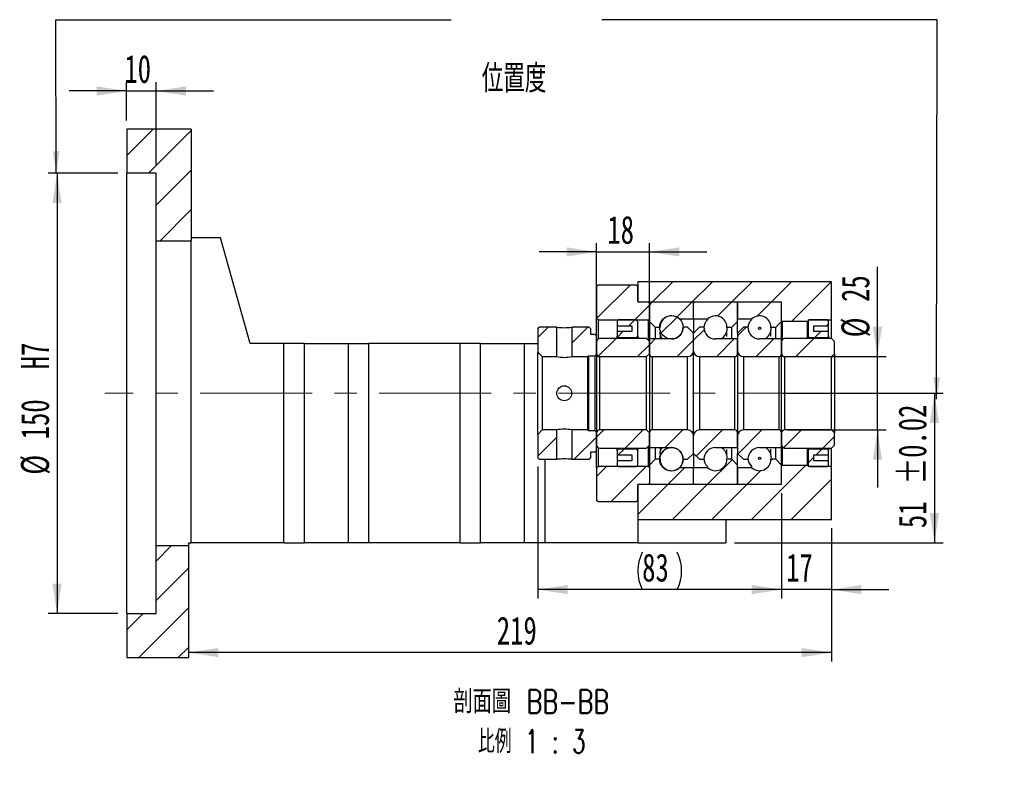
# Model space of a CAD drawing. Header units: millimetres. Extents: x 25 to 292, y -2 to 204.
# Tile 4 of 5: x 180 to 292, y -2 to 86. Entities that reach past the tile are written whole.
import ezdxf

# ---------------------------------------------------------------- set-up
doc = ezdxf.new("R2010")
doc.units = ezdxf.units.MM
doc.linetypes.add('CENTERX2', pattern=[20.32, 12.7, -2.54, 2.54, -2.54])
doc.layers.add('圖層0', color=7, linetype='Continuous')
doc.styles.add('SLDTEXTSTYLE0', font='TXT', dxfattribs={"width": 0.7})
doc.styles.add('SLDTEXTSTYLE4', font='TXT', dxfattribs={"width": 0.7, "bigfont": 'bigfont'})
doc.styles.add('SLDTEXTSTYLE5', font='TXT', dxfattribs={"width": 0.75, "bigfont": 'bigfont'})
doc.styles.add('SLDTEXTSTYLE6', font='TXT', dxfattribs={"width": 0.65625, "bigfont": 'bigfont'})
doc.dimstyles.new('SLDDIMSTYLE3', dxfattribs={"dimtxt": 3.389974, "dimasz": 2.5, "dimexe": 0, "dimexo": 0.0625, "dimgap": 0.847493, "dimtad": 1, "dimlfac": 3, "dimrnd": 1e-09, "dimzin": 12, "dimdsep": 46, "dimtxsty": 'SLDTEXTSTYLE0', "dimsah": 1, "dimcen": 0.09, "dimadec": 0, "dimazin": 3, "dimtfac": 1, "dimtofl": 0, "dimtmove": 0, "dimatfit": 3, "dimfxl": 1, "dimfrac": 2, "dimtolj": 1, "dimtzin": 12, "dimarcsym": 0})
doc.dimstyles.new('SLDDIMSTYLE5', dxfattribs={"dimtxt": 3.389974, "dimasz": 2.5, "dimexe": 0, "dimexo": 0.0625, "dimgap": 0.847493, "dimtad": 1, "dimdec": 1, "dimlfac": 3, "dimrnd": 1e-09, "dimzin": 12, "dimdsep": 46, "dimtxsty": 'SLDTEXTSTYLE0', "dimsah": 1, "dimcen": 0.09, "dimadec": 0, "dimazin": 3, "dimtfac": 1, "dimtdec": 1, "dimtofl": 0, "dimtmove": 0, "dimatfit": 3, "dimfxl": 1, "dimfrac": 2, "dimtolj": 1, "dimtzin": 12, "dimarcsym": 0})
doc.dimstyles.new('SLDDIMSTYLE6', dxfattribs={"dimtxt": 3.389974, "dimasz": 2.5, "dimexe": 0, "dimexo": 0.0625, "dimgap": 0.847493, "dimtad": 1, "dimlfac": 3, "dimrnd": 1e-09, "dimzin": 12, "dimdsep": 46, "dimtxsty": 'SLDTEXTSTYLE0', "dimsah": 1, "dimcen": 0.09, "dimadec": 0, "dimazin": 3, "dimtfac": 1, "dimtmove": 0, "dimatfit": 0, "dimfxl": 1, "dimfrac": 2, "dimtolj": 1, "dimtzin": 12, "dimarcsym": 0})
doc.dimstyles.new('SLDDIMSTYLE7', dxfattribs={"dimtxt": 3.389974, "dimasz": 2.5, "dimexe": 0, "dimexo": 0.0625, "dimgap": 0.847493, "dimtad": 1, "dimlfac": 3, "dimrnd": 1e-09, "dimzin": 12, "dimdsep": 46, "dimtxsty": 'SLDTEXTSTYLE0', "dimsah": 1, "dimcen": 0.09, "dimadec": 0, "dimazin": 3, "dimtol": 1, "dimtp": 0.02, "dimtm": 0.02, "dimtfac": 1, "dimtofl": 0, "dimtmove": 0, "dimatfit": 3, "dimfxl": 1, "dimfrac": 2, "dimtolj": 1, "dimarcsym": 0})

# ---------------------------------------------------------------- blocks, each defined once
blk = doc.blocks.new('_D_12')
at = {"layer": '圖層0', "color": 7}
for p, q in [((190.9, 68.66), (183, 68.66)), ((184, 68.66), (184, 18.66)), ((190.9, 18.66), (183, 18.66))]:
    blk.add_line(p, q, dxfattribs=at)
for points in [[(184, 68.66), (183.48, 65.27), (184.52, 65.27)], [(184, 18.66), (184.52, 22.05), (183.48, 22.05)]]:
    blk.add_solid(points, dxfattribs=at)
at = {"layer": '圖層0', "color": 7, "char_height": 3.175, "attachment_point": 1, "rotation": 90, "style": 'SLDTEXTSTYLE0'}
for s, insert in [('H7', (179.91, 46.39)), ('150', (179.91, 38.44)), ('%%c', (179.91, 34.42))]:
    blk.add_mtext(s, dxfattribs=dict(at, insert=insert))
blk = doc.blocks.new('_D_13')
at = {"layer": '圖層0', "color": 7}
for p, q in [((191.9, 74.66), (191.9, 79)), ((195.24, 69.66), (195.24, 79)), ((191.9, 78), (185.38, 78)), ((191.9, 78), (195.24, 78)), ((195.24, 78), (201.75, 78))]:
    blk.add_line(p, q, dxfattribs=at)
for points in [[(191.9, 78), (188.51, 78.52), (188.51, 77.47)], [(195.24, 78), (198.63, 77.47), (198.63, 78.52)]]:
    blk.add_solid(points, dxfattribs=at)
at = {"layer": '圖層0', "color": 7, "insert": (191.64, 82.09), "char_height": 3.175, "attachment_point": 1, "style": 'SLDTEXTSTYLE0'}
blk.add_mtext('10', dxfattribs=at)
blk = doc.blocks.new('_D_14')
at = {"layer": '圖層0', "color": 7}
for p, q in [((266.36, 43.66), (284.58, 43.66)), ((283.58, 43.66), (283.58, 26.66)), ((260.9, 26.66), (284.58, 26.66))]:
    blk.add_line(p, q, dxfattribs=at)
for points in [[(283.58, 43.66), (283.06, 40.27), (284.1, 40.27)], [(283.58, 26.66), (284.1, 30.05), (283.06, 30.05)]]:
    blk.add_solid(points, dxfattribs=at)
at = {"layer": '圖層0', "color": 7, "char_height": 3.175, "attachment_point": 1, "rotation": 90, "style": 'SLDTEXTSTYLE0'}
for s, insert in [('±0.02', (279.49, 33.31)), ('51', (279.49, 28.35))]:
    blk.add_mtext(s, dxfattribs=dict(at, insert=insert))
blk = doc.blocks.new('_D_15')
at = {"layer": '圖層0', "color": 7}
for p, q in [((245.24, 50.55), (245.24, 60.72)), ((251.24, 50.55), (251.24, 60.72)), ((245.24, 59.72), (238.72, 59.72)), ((245.24, 59.72), (251.24, 59.72)), ((251.24, 59.72), (257.75, 59.72))]:
    blk.add_line(p, q, dxfattribs=at)
for points in [[(245.24, 59.72), (241.85, 60.24), (241.85, 59.2)], [(251.24, 59.72), (254.63, 59.2), (254.63, 60.24)]]:
    blk.add_solid(points, dxfattribs=at)
at = {"layer": '圖層0', "color": 7, "insert": (246.46, 63.82), "char_height": 3.175, "attachment_point": 1, "style": 'SLDTEXTSTYLE0'}
blk.add_mtext('18', dxfattribs=at)
blk = doc.blocks.new('_D_16')
at = {"layer": '圖層0', "color": 7}
for p, q in [((277.11, 47.83), (277.11, 58.02)), ((266.9, 47.83), (278.11, 47.83)), ((277.11, 39.5), (277.11, 47.83)), ((266.9, 39.5), (278.11, 39.5)), ((277.11, 39.5), (277.11, 32.98))]:
    blk.add_line(p, q, dxfattribs=at)
for points in [[(277.11, 47.83), (277.63, 51.22), (276.59, 51.22)], [(277.11, 39.5), (276.59, 36.11), (277.63, 36.11)]]:
    blk.add_solid(points, dxfattribs=at)
at = {"layer": '圖層0', "color": 7, "char_height": 3.175, "attachment_point": 1, "rotation": 90, "style": 'SLDTEXTSTYLE0'}
for s, insert in [('25', (273.02, 54.04)), ('%%c', (273.02, 50.02))]:
    blk.add_mtext(s, dxfattribs=dict(at, insert=insert))
blk = doc.blocks.new('_D_17')
at = {"layer": '圖層0', "color": 7}
for p, q in [((266.24, 32.33), (266.24, 20.37)), ((271.9, 28.33), (271.9, 20.37)), ((266.24, 21.37), (259.72, 21.37)), ((271.9, 21.37), (266.24, 21.37)), ((271.9, 21.37), (278.42, 21.37))]:
    blk.add_line(p, q, dxfattribs=at)
for points in [[(266.24, 21.37), (262.85, 21.89), (262.85, 20.85)], [(271.9, 21.37), (275.29, 20.85), (275.29, 21.89)]]:
    blk.add_solid(points, dxfattribs=at)
at = {"layer": '圖層0', "color": 7, "insert": (266.75, 25.46), "char_height": 3.175, "attachment_point": 1, "style": 'SLDTEXTSTYLE0'}
blk.add_mtext('17', dxfattribs=at)
blk = doc.blocks.new('_D_18')
at = {"layer": '圖層0', "color": 7}
for p, q in [((271.9, 28.33), (271.9, 13.21)), ((271.9, 14.21), (198.9, 14.21))]:
    blk.add_line(p, q, dxfattribs=at)
for points in [[(198.9, 14.21), (202.29, 13.69), (202.29, 14.73)], [(271.9, 14.21), (268.51, 14.73), (268.51, 13.69)]]:
    blk.add_solid(points, dxfattribs=at)
at = {"layer": '圖層0', "color": 7, "insert": (233.91, 18.3), "char_height": 3.175, "attachment_point": 1, "style": 'SLDTEXTSTYLE0'}
blk.add_mtext('219', dxfattribs=at)
blk = doc.blocks.new('_D_19')
at = {"layer": '圖層0', "color": 7}
for p, q in [((238.57, 35.33), (238.57, 20.37)), ((266.24, 32.33), (266.24, 20.37)), ((266.24, 21.37), (238.57, 21.37))]:
    blk.add_line(p, q, dxfattribs=at)
for centre, start, end in [((254.65, 23.49), 153.4349, 206.5651), ((250.16, 23.49), 333.4349, 26.5651)]:
    blk.add_arc(centre, 4.73, start, end, dxfattribs=at)
for points in [[(238.57, 21.37), (241.96, 20.85), (241.96, 21.89)], [(266.24, 21.37), (262.85, 21.89), (262.85, 20.85)]]:
    blk.add_solid(points, dxfattribs=at)
at = {"layer": '圖層0', "color": 7, "insert": (250.41, 25.46), "char_height": 3.175, "attachment_point": 1, "style": 'SLDTEXTSTYLE0'}
blk.add_mtext('83', dxfattribs=at)
blk = doc.blocks.new('SW_NOTE_4')
at = {"layer": '圖層0', "color": 0, "char_height": 2.6458, "attachment_point": 2}
for s, insert, style in [('\\M+19655\\M+196CA\\M+19AA4 BB-BB', (10.25, 3.41), 'SLDTEXTSTYLE5'), ('\\M+194E4\\M+197E1 1 : 3', (10.3, -1.12), 'SLDTEXTSTYLE6')]:
    blk.add_mtext(s, dxfattribs=dict(at, insert=insert, style=style))

msp = doc.modelspace()

# ---------------------------------------------------------------- hatches: boundary and pattern name
at = {"linetype": 'Continuous', "lineweight": 18}
h = msp.add_hatch(dxfattribs=at)
h.set_pattern_fill('ANSI31', style=0)
edge = h.paths.add_edge_path(flags=0)
edge.add_line((256.1355, 53.9961), (251.3355, 53.9961))
edge.add_arc((251.3355, 53.8961), 0.1, 90, 180)
edge.add_line((251.2355, 53.8961), (251.2355, 51.8294))
edge.add_line((251.2355, 51.8294), (251.9021, 51.1628))
edge.add_line((251.9021, 51.1628), (252.4438, 51.1628))
edge.add_arc((253.7355, 51.1628), 1.2917, 47.348118, 180, ccw=False)
edge.add_line((254.6106, 52.1128), (256.2355, 52.1128))
edge.add_line((256.2355, 52.1128), (256.2355, 53.8961))
edge.add_arc((256.1355, 53.8961), 0.1, 0, 90)
h = msp.add_hatch(dxfattribs=at)
h.set_pattern_fill('ANSI31', style=0)
edge = h.paths.add_edge_path(flags=0)
edge.add_line((261.2355, 51.8294), (261.2355, 53.8961))
edge.add_arc((261.1355, 53.8961), 0.1, 0, 90)
edge.add_line((261.1355, 53.9961), (256.3355, 53.9961))
edge.add_arc((256.3355, 53.8961), 0.1, 90, 180)
edge.add_line((256.2355, 53.8961), (256.2355, 52.1128))
edge.add_line((256.2355, 52.1128), (257.8603, 52.1128))
edge.add_arc((258.7355, 51.1628), 1.2917, 0, 132.651882, ccw=False)
edge.add_line((260.0271, 51.1628), (260.5688, 51.1628))
edge.add_line((260.5688, 51.1628), (261.2355, 51.8294))
h = msp.add_hatch(dxfattribs=at)
h.set_pattern_fill('ANSI31', style=0)
edge = h.paths.add_edge_path(flags=0)
edge.add_line((266.2355, 51.8294), (266.2355, 53.8961))
edge.add_arc((266.1355, 53.8961), 0.1, 0, 90)
edge.add_line((266.1355, 53.9961), (261.3355, 53.9961))
edge.add_arc((261.3355, 53.8961), 0.1, 90, 180)
edge.add_line((261.2355, 53.8961), (261.2355, 52.1128))
edge.add_line((261.2355, 52.1128), (262.8603, 52.1128))
edge.add_arc((263.7355, 51.1628), 1.2917, 0, 132.651882, ccw=False)
edge.add_line((265.0271, 51.1628), (265.5688, 51.1628))
edge.add_line((265.5688, 51.1628), (266.2355, 51.8294))
h = msp.add_hatch(dxfattribs=at)
h.set_pattern_fill('ANSI31', style=0)
edge = h.paths.add_edge_path(flags=0)
edge.add_arc((253.7355, 51.1625), 1.332, 0, 360)
h = msp.add_hatch(dxfattribs=at)
h.set_pattern_fill('ANSI31', style=0)
h.paths.add_polyline_path([(238.7355, 51.1628), (238.5688, 50.9961), (238.5688, 48.3294), (239.0688, 47.8294), (240.7188, 47.8294), (240.7188, 51.1628)], flags=0)
h = msp.add_hatch(dxfattribs=at)
h.set_pattern_fill('ANSI31', style=0)
h.paths.add_polyline_path([(245.2355, 50.1628), (245.0688, 50.3294), (244.5688, 50.3294), (244.5688, 50.9961), (244.4021, 51.1628), (242.4188, 51.1628), (242.4188, 47.8294), (244.2355, 47.8294), (244.3188, 47.9128), (245.0688, 47.9128), (245.2355, 48.0794)], flags=0)
h = msp.add_hatch(dxfattribs=at)
h.set_pattern_fill('ANSI31', style=0)
edge = h.paths.add_edge_path(flags=0)
edge.add_line((256.2355, 48.4961), (256.2355, 50.4961))
edge.add_line((256.2355, 50.4961), (255.5688, 51.1628))
edge.add_line((255.5688, 51.1628), (255.0688, 51.1628))
edge.add_arc((253.7355, 51.1628), 1.3333, 270, 360, ccw=False)
edge.add_line((253.7355, 49.8294), (251.2355, 49.8294))
edge.add_line((251.2355, 49.8294), (251.2355, 48.1628))
edge.add_arc((251.5688, 48.1628), 0.3333, 180, 270)
edge.add_line((251.5688, 47.8294), (255.5688, 47.8294))
edge.add_arc((255.5688, 48.4961), 0.6667, 270, 360)
h = msp.add_hatch(dxfattribs=at)
h.set_pattern_fill('ANSI31', style=0)
edge = h.paths.add_edge_path(flags=0)
edge.add_line((257.4021, 51.1628), (256.9021, 51.1628))
edge.add_line((256.9021, 51.1628), (256.2355, 50.4961))
edge.add_line((256.2355, 50.4961), (256.2355, 48.4961))
edge.add_arc((256.9021, 48.4961), 0.6667, 180, 270)
edge.add_line((256.9021, 47.8294), (260.9021, 47.8294))
edge.add_arc((260.9021, 48.1628), 0.3333, 270, 360)
edge.add_line((261.2355, 48.1628), (261.2355, 49.8294))
edge.add_line((261.2355, 49.8294), (258.7355, 49.8294))
edge.add_arc((258.7355, 51.1628), 1.3333, 180, 270, ccw=False)
h = msp.add_hatch(dxfattribs=at)
h.set_pattern_fill('ANSI31', style=0)
edge = h.paths.add_edge_path(flags=0)
edge.add_line((262.4021, 51.1628), (261.9021, 51.1628))
edge.add_line((261.9021, 51.1628), (261.2355, 50.4961))
edge.add_line((261.2355, 50.4961), (261.2355, 48.4961))
edge.add_arc((261.9021, 48.4961), 0.6667, 180, 270)
edge.add_line((261.9021, 47.8294), (265.9021, 47.8294))
edge.add_arc((265.9021, 48.1628), 0.3333, 270, 360)
edge.add_line((266.2355, 48.1628), (266.2355, 49.8294))
edge.add_line((266.2355, 49.8294), (263.7355, 49.8294))
edge.add_arc((263.7355, 51.1628), 1.3333, 180, 270, ccw=False)
h = msp.add_hatch(dxfattribs=at)
h.set_pattern_fill('ANSI31', style=0)
edge = h.paths.add_edge_path(flags=0)
edge.add_arc((263.7355, 51.0445), 0.1315, 0, 360)
h = msp.add_hatch(dxfattribs=at)
h.set_pattern_fill('ANSI31', style=0)
edge = h.paths.add_edge_path(flags=0)
edge.add_line((271.9021, 47.8294), (272.2355, 48.1628))
edge.add_line((272.2355, 48.1628), (272.2355, 49.5461))
edge.add_line((272.2355, 49.5461), (271.9021, 49.8794))
edge.add_line((271.9021, 49.8794), (266.5688, 49.8794))
edge.add_arc((266.5688, 49.5461), 0.3333, 90, 180)
edge.add_line((266.2355, 49.5461), (266.2355, 48.1628))
edge.add_arc((266.5688, 48.1628), 0.3333, 180, 270)
edge.add_line((266.5688, 47.8294), (271.9021, 47.8294))
h = msp.add_hatch(dxfattribs=at)
h.set_pattern_fill('ANSI31', style=0)
h.paths.add_polyline_path([(238.5688, 36.3294), (238.7355, 36.1628), (240.7188, 36.1628), (240.7188, 39.4961), (239.0688, 39.4961), (238.5688, 38.9961)], flags=0)
h = msp.add_hatch(dxfattribs=at)
h.set_pattern_fill('ANSI31', style=0)
h.paths.add_polyline_path([(244.4021, 36.1628), (244.5688, 36.3294), (244.5688, 36.9961), (245.0688, 36.9961), (245.2355, 37.1628), (245.2355, 39.2461), (245.0688, 39.4128), (244.3188, 39.4128), (244.2355, 39.4961), (242.4188, 39.4961), (242.4188, 36.1628)], flags=0)
h = msp.add_hatch(dxfattribs=at)
h.set_pattern_fill('ANSI31', style=0)
edge = h.paths.add_edge_path(flags=0)
edge.add_line((255.0688, 36.1628), (255.5688, 36.1628))
edge.add_line((255.5688, 36.1628), (256.2355, 36.8294))
edge.add_line((256.2355, 36.8294), (256.2355, 38.8294))
edge.add_arc((255.5688, 38.8294), 0.6667, 360, 450)
edge.add_line((255.5688, 39.4961), (251.5688, 39.4961))
edge.add_arc((251.5688, 39.1628), 0.3333, 90, 180)
edge.add_line((251.2355, 39.1628), (251.2355, 37.4961))
edge.add_line((251.2355, 37.4961), (253.7355, 37.4961))
edge.add_arc((253.7355, 36.1628), 1.3333, 0, 90, ccw=False)
h = msp.add_hatch(dxfattribs=at)
h.set_pattern_fill('ANSI31', style=0)
edge = h.paths.add_edge_path(flags=0)
edge.add_line((256.2355, 38.8294), (256.2355, 36.8294))
edge.add_line((256.2355, 36.8294), (256.9021, 36.1628))
edge.add_line((256.9021, 36.1628), (257.4021, 36.1628))
edge.add_arc((258.7355, 36.1628), 1.3333, 90, 180, ccw=False)
edge.add_line((258.7355, 37.4961), (261.2355, 37.4961))
edge.add_line((261.2355, 37.4961), (261.2355, 39.1628))
edge.add_arc((260.9021, 39.1628), 0.3333, 0, 90)
edge.add_line((260.9021, 39.4961), (256.9021, 39.4961))
edge.add_arc((256.9021, 38.8294), 0.6667, 90, 180)
h = msp.add_hatch(dxfattribs=at)
h.set_pattern_fill('ANSI31', style=0)
edge = h.paths.add_edge_path(flags=0)
edge.add_line((261.2355, 38.8294), (261.2355, 36.8294))
edge.add_line((261.2355, 36.8294), (261.9021, 36.1628))
edge.add_line((261.9021, 36.1628), (262.4021, 36.1628))
edge.add_arc((263.7355, 36.1628), 1.3333, 90, 180, ccw=False)
edge.add_line((263.7355, 37.4961), (266.2355, 37.4961))
edge.add_line((266.2355, 37.4961), (266.2355, 39.1628))
edge.add_arc((265.9021, 39.1628), 0.3333, 0, 90)
edge.add_line((265.9021, 39.4961), (261.9021, 39.4961))
edge.add_arc((261.9021, 38.8294), 0.6667, 90, 180)
h = msp.add_hatch(dxfattribs=at)
h.set_pattern_fill('ANSI31', style=0)
edge = h.paths.add_edge_path(flags=0)
edge.add_line((272.2355, 39.1628), (271.9021, 39.4961))
edge.add_line((271.9021, 39.4961), (266.5688, 39.4961))
edge.add_arc((266.5688, 39.1628), 0.3333, 90, 180)
edge.add_line((266.2355, 39.1628), (266.2355, 37.7794))
edge.add_arc((266.5688, 37.7794), 0.3333, 180, 270)
edge.add_line((266.5688, 37.4461), (271.9021, 37.4461))
edge.add_line((271.9021, 37.4461), (272.2355, 37.7794))
edge.add_line((272.2355, 37.7794), (272.2355, 39.1628))
h = msp.add_hatch(dxfattribs=at)
h.set_pattern_fill('ANSI31', style=0)
edge = h.paths.add_edge_path(flags=0)
edge.add_arc((253.7355, 36.163), 1.332, 0, 360)
h = msp.add_hatch(dxfattribs=at)
h.set_pattern_fill('ANSI31', style=0)
edge = h.paths.add_edge_path(flags=0)
edge.add_line((251.2355, 35.4961), (251.2355, 33.4294))
edge.add_arc((251.3355, 33.4294), 0.1, 180, 270)
edge.add_line((251.3355, 33.3294), (256.1355, 33.3294))
edge.add_arc((256.1355, 33.4294), 0.1, 270, 360)
edge.add_line((256.2355, 33.4294), (256.2355, 35.2128))
edge.add_line((256.2355, 35.2128), (254.6106, 35.2128))
edge.add_arc((253.7355, 36.1628), 1.2917, 180, 312.651882, ccw=False)
edge.add_line((252.4438, 36.1628), (251.9021, 36.1628))
edge.add_line((251.9021, 36.1628), (251.2355, 35.4961))
h = msp.add_hatch(dxfattribs=at)
h.set_pattern_fill('ANSI31', style=0)
edge = h.paths.add_edge_path(flags=0)
edge.add_line((256.3355, 33.3294), (261.1355, 33.3294))
edge.add_arc((261.1355, 33.4294), 0.1, 270, 360)
edge.add_line((261.2355, 33.4294), (261.2355, 35.4961))
edge.add_line((261.2355, 35.4961), (260.5688, 36.1628))
edge.add_line((260.5688, 36.1628), (260.0271, 36.1628))
edge.add_arc((258.7355, 36.1628), 1.2917, 227.348118, 360, ccw=False)
edge.add_line((257.8603, 35.2128), (256.2355, 35.2128))
edge.add_line((256.2355, 35.2128), (256.2355, 33.4294))
edge.add_arc((256.3355, 33.4294), 0.1, 180, 270)
h = msp.add_hatch(dxfattribs=at)
h.set_pattern_fill('ANSI31', style=0)
edge = h.paths.add_edge_path(flags=0)
edge.add_line((261.3355, 33.3294), (266.1355, 33.3294))
edge.add_arc((266.1355, 33.4294), 0.1, 270, 360)
edge.add_line((266.2355, 33.4294), (266.2355, 35.4961))
edge.add_line((266.2355, 35.4961), (265.5688, 36.1628))
edge.add_line((265.5688, 36.1628), (265.0271, 36.1628))
edge.add_arc((263.7355, 36.1628), 1.2917, 227.348118, 360, ccw=False)
edge.add_line((262.8603, 35.2128), (261.2355, 35.2128))
edge.add_line((261.2355, 35.2128), (261.2355, 33.4294))
edge.add_arc((261.3355, 33.4294), 0.1, 180, 270)
h = msp.add_hatch(dxfattribs=at)
h.set_pattern_fill('ANSI31', style=0)
edge = h.paths.add_edge_path(flags=0)
edge.add_arc((263.7355, 36.2811), 0.1315, 0, 360)
at = {"layer": '圖層0', "linetype": 'Continuous', "lineweight": 18}
h = msp.add_hatch(dxfattribs=at)
h.set_pattern_fill('ANSI31', color=256, style=0)
h.paths.add_polyline_path([(199.2355, 60.9961), (199.2355, 73.6628), (191.9021, 73.6628), (191.9021, 68.6628), (195.2355, 68.6628), (195.2355, 60.9961)], flags=0)
h = msp.add_hatch(dxfattribs=at)
h.set_pattern_fill('ANSI31', color=256, style=0)
edge = h.paths.add_edge_path(flags=0)
edge.add_line((245.2355, 52.1628), (245.4021, 51.9961))
edge.add_line((245.4021, 51.9961), (251.1188, 51.9961))
edge.add_line((251.1188, 51.9961), (251.2855, 52.1628))
edge.add_line((251.2855, 52.1628), (251.2855, 53.8294))
edge.add_line((251.2855, 53.8294), (251.1188, 53.9961))
edge.add_line((251.1188, 53.9961), (250.0355, 53.9961))
edge.add_arc((250.0355, 54.1294), 0.1333, 180, 270, ccw=False)
edge.add_line((249.9021, 54.1294), (249.9021, 55.8294))
edge.add_line((249.9021, 55.8294), (249.7355, 55.9961))
edge.add_line((249.7355, 55.9961), (245.4021, 55.9961))
edge.add_line((245.4021, 55.9961), (245.2355, 55.8294))
edge.add_line((245.2355, 55.8294), (245.2355, 52.1628))
h = msp.add_hatch(dxfattribs=at)
h.set_pattern_fill('ANSI31', color=256, style=0)
h.paths.add_polyline_path([(271.9021, 51.9961), (271.9021, 56.3294), (249.9021, 56.3294), (249.9021, 53.9961), (266.2355, 53.9961), (266.2355, 51.8961), (266.3021, 51.8294), (269.1688, 51.8294), (269.2355, 51.8961), (269.2355, 51.9961)], flags=0)
h = msp.add_hatch(dxfattribs=at)
h.set_pattern_fill('ANSI31', color=256, style=0)
edge = h.paths.add_edge_path(flags=0)
edge.add_line((249.2355, 51.3294), (249.2355, 50.6628))
edge.add_line((249.2355, 50.6628), (247.5688, 50.6628))
edge.add_line((247.5688, 50.6628), (247.5688, 50.1628))
edge.add_arc((247.7355, 50.1628), 0.1667, 180, 270)
edge.add_line((247.7355, 49.9961), (249.7355, 49.9961))
edge.add_arc((249.7355, 50.1628), 0.1667, 270, 360)
edge.add_line((249.9021, 50.1628), (249.9021, 51.8294))
edge.add_arc((249.7355, 51.8294), 0.1667, 0, 90)
edge.add_line((249.7355, 51.9961), (247.7355, 51.9961))
edge.add_arc((247.7355, 51.8294), 0.1667, 90, 180)
edge.add_line((247.5688, 51.8294), (247.5688, 51.3294))
edge.add_line((247.5688, 51.3294), (249.2355, 51.3294))
h = msp.add_hatch(dxfattribs=at)
h.set_pattern_fill('ANSI31', color=256, style=0)
edge = h.paths.add_edge_path(flags=0)
edge.add_line((271.5688, 50.1628), (271.5688, 50.6628))
edge.add_line((271.5688, 50.6628), (269.9021, 50.6628))
edge.add_line((269.9021, 50.6628), (269.9021, 51.3294))
edge.add_line((269.9021, 51.3294), (271.5688, 51.3294))
edge.add_line((271.5688, 51.3294), (271.5688, 51.8294))
edge.add_arc((271.4021, 51.8294), 0.1667, 0, 90)
edge.add_line((271.4021, 51.9961), (269.4021, 51.9961))
edge.add_arc((269.4021, 51.8294), 0.1667, 90, 180)
edge.add_line((269.2355, 51.8294), (269.2355, 50.1628))
edge.add_arc((269.4021, 50.1628), 0.1667, 180, 270)
edge.add_line((269.4021, 49.9961), (271.4021, 49.9961))
edge.add_arc((271.4021, 50.1628), 0.1667, 270, 360)
h = msp.add_hatch(dxfattribs=at)
h.set_pattern_fill('ANSI31', color=256, style=0)
edge = h.paths.add_edge_path(flags=0)
edge.add_line((250.9021, 47.8294), (251.2355, 48.1628))
edge.add_line((251.2355, 48.1628), (251.2355, 49.5461))
edge.add_line((251.2355, 49.5461), (250.9021, 49.8794))
edge.add_line((250.9021, 49.8794), (245.5688, 49.8794))
edge.add_arc((245.5688, 49.5461), 0.3333, 90, 180)
edge.add_line((245.2355, 49.5461), (245.2355, 48.1628))
edge.add_arc((245.5688, 48.1628), 0.3333, 180, 270)
edge.add_line((245.5688, 47.8294), (250.9021, 47.8294))
h = msp.add_hatch(dxfattribs=at)
h.set_pattern_fill('ANSI31', color=256, style=0)
edge = h.paths.add_edge_path(flags=0)
edge.add_line((251.2355, 39.1628), (250.9021, 39.4961))
edge.add_line((250.9021, 39.4961), (245.5688, 39.4961))
edge.add_arc((245.5688, 39.1628), 0.3333, 90, 180)
edge.add_line((245.2355, 39.1628), (245.2355, 37.7794))
edge.add_arc((245.5688, 37.7794), 0.3333, 180, 270)
edge.add_line((245.5688, 37.4461), (250.9021, 37.4461))
edge.add_line((250.9021, 37.4461), (251.2355, 37.7794))
edge.add_line((251.2355, 37.7794), (251.2355, 39.1628))
h = msp.add_hatch(dxfattribs=at)
h.set_pattern_fill('ANSI31', color=256, style=0)
edge = h.paths.add_edge_path(flags=0)
edge.add_line((247.5688, 37.1628), (247.5688, 36.6628))
edge.add_line((247.5688, 36.6628), (249.2355, 36.6628))
edge.add_line((249.2355, 36.6628), (249.2355, 35.9961))
edge.add_line((249.2355, 35.9961), (247.5688, 35.9961))
edge.add_line((247.5688, 35.9961), (247.5688, 35.4961))
edge.add_arc((247.7355, 35.4961), 0.1667, 180, 270)
edge.add_line((247.7355, 35.3294), (249.7355, 35.3294))
edge.add_arc((249.7355, 35.4961), 0.1667, 270, 360)
edge.add_line((249.9021, 35.4961), (249.9021, 37.1628))
edge.add_arc((249.7355, 37.1628), 0.1667, 0, 90)
edge.add_line((249.7355, 37.3294), (247.7355, 37.3294))
edge.add_arc((247.7355, 37.1628), 0.1667, 90, 180)
h = msp.add_hatch(dxfattribs=at)
h.set_pattern_fill('ANSI31', color=256, style=0)
edge = h.paths.add_edge_path(flags=0)
edge.add_line((269.9021, 35.9961), (269.9021, 36.6628))
edge.add_line((269.9021, 36.6628), (271.5688, 36.6628))
edge.add_line((271.5688, 36.6628), (271.5688, 37.1628))
edge.add_arc((271.4021, 37.1628), 0.1667, 0, 90)
edge.add_line((271.4021, 37.3294), (269.4021, 37.3294))
edge.add_arc((269.4021, 37.1628), 0.1667, 90, 180)
edge.add_line((269.2355, 37.1628), (269.2355, 35.4961))
edge.add_arc((269.4021, 35.4961), 0.1667, 180, 270)
edge.add_line((269.4021, 35.3294), (271.4021, 35.3294))
edge.add_arc((271.4021, 35.4961), 0.1667, 270, 360)
edge.add_line((271.5688, 35.4961), (271.5688, 35.9961))
edge.add_line((271.5688, 35.9961), (269.9021, 35.9961))
h = msp.add_hatch(dxfattribs=at)
h.set_pattern_fill('ANSI31', color=256, style=0)
edge = h.paths.add_edge_path(flags=0)
edge.add_line((245.4021, 35.3294), (245.2355, 35.1628))
edge.add_line((245.2355, 35.1628), (245.2355, 31.4961))
edge.add_line((245.2355, 31.4961), (245.4021, 31.3294))
edge.add_line((245.4021, 31.3294), (249.7355, 31.3294))
edge.add_line((249.7355, 31.3294), (249.9021, 31.4961))
edge.add_line((249.9021, 31.4961), (249.9021, 33.1961))
edge.add_arc((250.0355, 33.1961), 0.1333, 90, 180, ccw=False)
edge.add_line((250.0355, 33.3294), (251.1188, 33.3294))
edge.add_line((251.1188, 33.3294), (251.2855, 33.4961))
edge.add_line((251.2855, 33.4961), (251.2855, 35.1628))
edge.add_line((251.2855, 35.1628), (251.1188, 35.3294))
edge.add_line((251.1188, 35.3294), (245.4021, 35.3294))
h = msp.add_hatch(dxfattribs=at)
h.set_pattern_fill('ANSI31', color=256, style=0)
h.paths.add_polyline_path([(249.9021, 33.3294), (249.9021, 29.3294), (271.9021, 29.3294), (271.9021, 35.3294), (269.2355, 35.3294), (269.2355, 35.4294), (269.1688, 35.4961), (266.3021, 35.4961), (266.2355, 35.4294), (266.2355, 33.3294)], flags=0)
h = msp.add_hatch(dxfattribs=at)
h.set_pattern_fill('ANSI31', color=256, style=0)
h.paths.add_polyline_path([(191.9021, 18.6628), (191.9021, 13.6628), (198.9021, 13.6628), (198.9021, 26.3294), (195.2355, 26.3294), (195.2355, 18.6628)], flags=0)

# ---------------------------------------------------------------- linework, layer by layer
at = {"color": 7, "linetype": 'Continuous', "lineweight": 25}
for p, q in [((191.9021, 73.6628), (191.9021, 68.6628)), ((199.2355, 73.6628), (191.9021, 73.6628)), ((199.2355, 73.6628), (199.2355, 60.9961)), ((195.2355, 68.6628), (191.9021, 68.6628)), ((191.9021, 18.6628), (191.9021, 68.6628)), ((195.2355, 60.9961), (195.2355, 68.6628)), ((195.2355, 60.9961), (199.2355, 60.9961)), ((195.2355, 26.3294), (195.2355, 60.9961)), ((202.5688, 61.3294), (199.2355, 61.3294)), ((199.2355, 26.6628), (199.2355, 60.9961)), ((205.9021, 49.3294), (202.5688, 61.3294)), ((245.2355, 55.8294), (245.4021, 55.9961)), ((245.4021, 55.9961), (249.7355, 55.9961)), ((249.7355, 55.9961), (249.9021, 55.8294)), ((249.9021, 56.3294), (249.9021, 53.9961)), ((271.9021, 56.3294), (249.9021, 56.3294)), ((271.9021, 51.9961), (271.9021, 56.3294)), ((245.2355, 55.8294), (245.2355, 52.1628)), ((249.9021, 54.1294), (249.9021, 55.8294)), ((266.2355, 53.9961), (249.9021, 53.9961)), ((251.1188, 53.9961), (250.0355, 53.9961)), ((251.1188, 53.9961), (251.2855, 53.8294)), ((251.2355, 53.8961), (251.2355, 51.8294)), ((251.2855, 52.1628), (251.2855, 53.8294)), ((256.1355, 53.9961), (251.3355, 53.9961)), ((256.2355, 52.1128), (256.2355, 53.8961)), ((261.1355, 53.9961), (256.3355, 53.9961)), ((261.2355, 53.8961), (261.2355, 52.1128)), ((261.2355, 51.8294), (261.2355, 53.8961)), ((266.1355, 53.9961), (261.3355, 53.9961)), ((266.2355, 51.8961), (266.2355, 53.9961)), ((266.2355, 51.8294), (266.2355, 53.8961)), ((245.4021, 51.9961), (245.2355, 52.1628)), ((245.2355, 50.1628), (245.2355, 52.1628)), ((245.4021, 51.9961), (251.1188, 51.9961)), ((245.4021, 51.9961), (245.4021, 49.8348)), ((247.5688, 51.8294), (247.5688, 51.3294)), ((249.7355, 51.9961), (247.7355, 51.9961)), ((249.9021, 50.1628), (249.9021, 51.8294)), ((251.2855, 52.1628), (251.1188, 51.9961)), ((251.1188, 49.6628), (251.1188, 51.9961)), ((251.2355, 51.8294), (251.9021, 51.1628)), ((251.2355, 51.8294), (251.2355, 49.8294)), ((254.6106, 52.1128), (256.2355, 52.1128)), ((256.2355, 52.1128), (256.2355, 50.4961)), ((256.2355, 52.1128), (257.8603, 52.1128)), ((257.8603, 52.0247), (257.8603, 52.1128)), ((260.5688, 51.1628), (261.2355, 51.8294)), ((261.2355, 52.1128), (262.8603, 52.1128)), ((261.2355, 50.4961), (261.2355, 51.8294)), ((262.8603, 52.0344), (262.8603, 52.1128)), ((265.5688, 51.1628), (266.2355, 51.8294)), ((266.3021, 51.8294), (266.2355, 51.8961)), ((266.2355, 49.8294), (266.2355, 51.8294)), ((269.1688, 51.8294), (266.3021, 51.8294)), ((266.3021, 51.8294), (266.3021, 49.7461)), ((269.2355, 51.8961), (269.1688, 51.8294)), ((269.1688, 49.8794), (269.1688, 51.8294)), ((269.2355, 51.9961), (271.9021, 51.9961)), ((269.2355, 51.9961), (269.2355, 51.8961)), ((269.2355, 51.8961), (269.2355, 51.8294)), ((269.2355, 51.8294), (269.2355, 50.1628)), ((271.4021, 51.9961), (269.4021, 51.9961)), ((271.5688, 51.3294), (271.5688, 51.8294)), ((271.9021, 49.8794), (271.9021, 51.9961)), ((238.5688, 50.9961), (238.7355, 51.1628)), ((238.5688, 50.9961), (238.5688, 48.3294)), ((240.7188, 51.1628), (238.7355, 51.1628)), ((240.7188, 47.8294), (240.7188, 51.1628)), ((242.4188, 51.1628), (242.4188, 47.8294)), ((244.4021, 51.1628), (242.4188, 51.1628)), ((244.4021, 51.1628), (244.5688, 50.9961)), ((244.5688, 50.3294), (244.5688, 50.9961)), ((245.0688, 50.3294), (244.5688, 50.3294)), ((245.0688, 50.3294), (245.2355, 50.1628)), ((247.5688, 51.3294), (249.2355, 51.3294)), ((247.5688, 51.3294), (247.5688, 50.6628)), ((249.2355, 50.6628), (247.5688, 50.6628)), ((247.5688, 50.6628), (247.5688, 50.1628)), ((249.2355, 51.3294), (249.2355, 50.6628)), ((251.9021, 51.1628), (251.9021, 49.8294)), ((251.9021, 51.1628), (252.4438, 51.1628)), ((252.4438, 50.8371), (252.4438, 50.7316)), ((255.5688, 51.1628), (255.0688, 51.1628)), ((256.2355, 50.4961), (255.5688, 51.1628)), ((256.9021, 51.1628), (256.2355, 50.4961)), ((256.2355, 48.4961), (256.2355, 50.4961)), ((257.4021, 51.1628), (256.9021, 51.1628)), ((260.0271, 51.0873), (260.0271, 51.1628)), ((260.0271, 51.1628), (260.5688, 51.1628)), ((260.0271, 50.1161), (260.0271, 50.7026)), ((260.5688, 49.8294), (260.5688, 51.1628)), ((261.9021, 51.1628), (261.2355, 50.4961)), ((261.2355, 50.4961), (261.2355, 48.4961)), ((262.4021, 51.1628), (261.9021, 51.1628)), ((265.0271, 51.0958), (265.0271, 51.1628)), ((265.0271, 51.1628), (265.5688, 51.1628)), ((265.0271, 50.1473), (265.0271, 50.7138)), ((265.5688, 49.8294), (265.5688, 51.1628)), ((269.9021, 51.3294), (271.5688, 51.3294)), ((269.9021, 50.6628), (269.9021, 51.3294)), ((271.5688, 50.6628), (269.9021, 50.6628)), ((271.5688, 50.6628), (271.5688, 51.3294)), ((271.5688, 50.1628), (271.5688, 50.6628)), ((209.7355, 49.3294), (205.9021, 49.3294)), ((209.7355, 26.6628), (209.7355, 49.3294)), ((212.0688, 49.3294), (209.7355, 49.3294)), ((212.0688, 26.6628), (212.0688, 49.3294)), ((212.0688, 49.3294), (217.0688, 49.3294)), ((217.0688, 26.6628), (217.0688, 49.3294)), ((217.0688, 49.3294), (219.4021, 49.3294)), ((219.4021, 26.6628), (219.4021, 49.3294)), ((229.7355, 49.3294), (219.4021, 49.3294)), ((229.7355, 26.6628), (229.7355, 49.3294)), ((232.0688, 49.3294), (229.7355, 49.3294)), ((232.0688, 26.6628), (232.0688, 49.3294)), ((232.0688, 49.3294), (237.0688, 49.3294)), ((237.0688, 26.6628), (237.0688, 49.3294)), ((237.0688, 49.3294), (238.5688, 49.3294)), ((245.2355, 48.0794), (245.2355, 50.1628)), ((245.2355, 49.5461), (245.2355, 48.1628)), ((250.9021, 49.8794), (245.5688, 49.8794)), ((247.5688, 49.8794), (247.5688, 50.1628)), ((247.7355, 49.9961), (249.7355, 49.9961)), ((249.9021, 50.1628), (249.9021, 49.8794)), ((250.9021, 49.8794), (251.2355, 49.5461)), ((253.7355, 49.8294), (251.2355, 49.8294)), ((251.2355, 49.8294), (251.2355, 48.1628)), ((251.2355, 48.1628), (251.2355, 49.5461)), ((252.4438, 50.2835), (252.4438, 49.8294)), ((261.2355, 49.8294), (258.7355, 49.8294)), ((260.0641, 49.8294), (260.0688, 49.9413)), ((261.2355, 48.1628), (261.2355, 49.8294)), ((266.2355, 49.8294), (263.7355, 49.8294)), ((265.0608, 49.8294), (265.0688, 49.9748)), ((266.2355, 48.1628), (266.2355, 49.8294)), ((266.2355, 49.5461), (266.2355, 48.1628)), ((271.9021, 49.8794), (266.5688, 49.8794)), ((269.2355, 49.8794), (269.2355, 50.1628)), ((269.4021, 49.9961), (271.4021, 49.9961)), ((271.5688, 50.1628), (271.5688, 49.8794)), ((271.9021, 49.8794), (272.2355, 49.5461)), ((272.2355, 48.1628), (272.2355, 49.5461)), ((239.0688, 47.8294), (238.5688, 48.3294)), ((238.5688, 38.9961), (238.5688, 48.3294)), ((245.2355, 48.0794), (245.0688, 47.9128)), ((245.2355, 48.0794), (245.2355, 39.2461)), ((251.2355, 48.1628), (250.9021, 47.8294)), ((251.2355, 48.1628), (251.2355, 39.1628)), ((256.2355, 38.8294), (256.2355, 48.4961)), ((261.2355, 48.1628), (261.2355, 39.1628)), ((266.2355, 39.1628), (266.2355, 48.1628)), ((272.2355, 48.1628), (271.9021, 47.8294)), ((272.2355, 48.1628), (272.2355, 39.1628)), ((239.0688, 47.8294), (239.0688, 39.4961)), ((239.0688, 47.8294), (240.7188, 47.8294)), ((242.4188, 47.8294), (244.2355, 47.8294)), ((244.3188, 47.9128), (244.2355, 47.8294)), ((244.2355, 39.4961), (244.2355, 47.8294)), ((244.3188, 47.9128), (245.0688, 47.9128)), ((244.3188, 47.9128), (244.3188, 39.4128)), ((245.0688, 39.4128), (245.0688, 47.9128)), ((245.5688, 47.8294), (245.5688, 39.4961)), ((245.5688, 47.8294), (250.9021, 47.8294)), ((250.9021, 39.4961), (250.9021, 47.8294)), ((251.5688, 39.4961), (251.5688, 47.8294)), ((251.5688, 47.8294), (255.5688, 47.8294)), ((255.5688, 39.4961), (255.5688, 47.8294)), ((256.9021, 47.8294), (256.9021, 39.4961)), ((256.9021, 47.8294), (260.9021, 47.8294)), ((260.9021, 47.8294), (260.9021, 39.4961)), ((261.9021, 47.8294), (261.9021, 39.4961)), ((261.9021, 47.8294), (265.9021, 47.8294)), ((265.9021, 47.8294), (265.9021, 39.4961)), ((266.5688, 47.8294), (266.5688, 39.4961)), ((266.5688, 47.8294), (271.9021, 47.8294)), ((271.9021, 39.4961), (271.9021, 47.8294)), ((238.5688, 38.9961), (239.0688, 39.4961)), ((240.7188, 39.4961), (239.0688, 39.4961)), ((240.7188, 36.1628), (240.7188, 39.4961)), ((244.2355, 39.4961), (242.4188, 39.4961)), ((242.4188, 39.4961), (242.4188, 36.1628)), ((244.2355, 39.4961), (244.3188, 39.4128)), ((245.0688, 39.4128), (244.3188, 39.4128)), ((245.0688, 39.4128), (245.2355, 39.2461)), ((245.2355, 37.1628), (245.2355, 39.2461)), ((245.2355, 39.1628), (245.2355, 37.7794)), ((250.9021, 39.4961), (245.5688, 39.4961)), ((250.9021, 39.4961), (251.2355, 39.1628)), ((251.2355, 37.7794), (251.2355, 39.1628)), ((251.2355, 39.1628), (251.2355, 37.4961)), ((255.5688, 39.4961), (251.5688, 39.4961)), ((260.9021, 39.4961), (256.9021, 39.4961)), ((261.2355, 37.4961), (261.2355, 39.1628)), ((265.9021, 39.4961), (261.9021, 39.4961)), ((266.2355, 39.1628), (266.2355, 37.7794)), ((266.2355, 37.4961), (266.2355, 39.1628)), ((271.9021, 39.4961), (266.5688, 39.4961)), ((271.9021, 39.4961), (272.2355, 39.1628)), ((272.2355, 37.7794), (272.2355, 39.1628)), ((238.5688, 38.9961), (238.5688, 36.3294)), ((256.2355, 36.8294), (256.2355, 38.8294)), ((261.2355, 38.8294), (261.2355, 36.8294)), ((244.5688, 36.9961), (245.0688, 36.9961)), ((244.5688, 36.3294), (244.5688, 36.9961)), ((245.2355, 37.1628), (245.0688, 36.9961)), ((245.2355, 35.1628), (245.2355, 37.1628)), ((245.4021, 37.4908), (245.4021, 35.3294)), ((245.5688, 37.4461), (250.9021, 37.4461)), ((247.5688, 37.1628), (247.5688, 37.4461)), ((247.5688, 37.1628), (247.5688, 36.6628)), ((249.7355, 37.3294), (247.7355, 37.3294)), ((249.9021, 37.4461), (249.9021, 37.1628)), ((249.9021, 35.4961), (249.9021, 37.1628)), ((251.2355, 37.7794), (250.9021, 37.4461)), ((251.1188, 35.3294), (251.1188, 37.6628)), ((251.2355, 37.4961), (253.7355, 37.4961)), ((251.2355, 37.4961), (251.2355, 35.4961)), ((251.9021, 37.4961), (251.9021, 36.1628)), ((252.4438, 37.4961), (252.4438, 37.0872)), ((258.7355, 37.4961), (261.2355, 37.4961)), ((260.0271, 36.653), (260.0271, 37.2894)), ((260.5688, 36.1628), (260.5688, 37.4961)), ((263.7355, 37.4961), (266.2355, 37.4961)), ((265.0271, 36.6659), (265.0271, 37.3222)), ((265.5688, 36.1628), (265.5688, 37.4961)), ((266.2355, 35.4961), (266.2355, 37.4961)), ((266.3021, 37.5794), (266.3021, 35.4961)), ((266.5688, 37.4461), (271.9021, 37.4461)), ((269.1688, 35.4961), (269.1688, 37.4461)), ((269.2355, 37.1628), (269.2355, 37.4461)), ((269.2355, 37.1628), (269.2355, 35.4961)), ((271.4021, 37.3294), (269.4021, 37.3294)), ((271.5688, 37.4461), (271.5688, 37.1628)), ((271.5688, 36.6628), (271.5688, 37.1628)), ((272.2355, 37.7794), (271.9021, 37.4461)), ((271.9021, 35.3294), (271.9021, 37.4461)), ((238.7355, 36.1628), (238.5688, 36.3294)), ((238.7355, 36.1628), (240.7188, 36.1628)), ((239.4021, 26.6628), (239.4021, 36.1628)), ((242.4188, 36.1628), (244.4021, 36.1628)), ((244.5688, 36.3294), (244.4021, 36.1628)), ((247.5688, 36.6628), (247.5688, 35.9961)), ((247.5688, 36.6628), (249.2355, 36.6628)), ((249.2355, 35.9961), (247.5688, 35.9961)), ((247.5688, 35.9961), (247.5688, 35.4961)), ((249.2355, 36.6628), (249.2355, 35.9961)), ((251.9021, 36.1628), (251.2355, 35.4961)), ((252.4438, 36.1628), (251.9021, 36.1628)), ((252.4438, 36.6342), (252.4438, 36.4937)), ((255.0688, 36.1628), (255.5688, 36.1628)), ((255.5688, 36.1628), (256.2355, 36.8294)), ((256.2355, 36.8294), (256.2355, 35.2128)), ((256.2355, 36.8294), (256.9021, 36.1628)), ((256.9021, 36.1628), (257.4021, 36.1628)), ((260.0271, 36.1628), (260.0271, 36.2616)), ((260.5688, 36.1628), (260.0271, 36.1628)), ((261.2355, 35.4961), (260.5688, 36.1628)), ((261.2355, 36.8294), (261.9021, 36.1628)), ((261.2355, 35.4961), (261.2355, 36.8294)), ((261.9021, 36.1628), (262.4021, 36.1628)), ((265.0271, 36.1628), (265.0271, 36.2718)), ((265.5688, 36.1628), (265.0271, 36.1628)), ((266.2355, 35.4961), (265.5688, 36.1628)), ((269.9021, 36.6628), (271.5688, 36.6628)), ((269.9021, 35.9961), (269.9021, 36.6628)), ((271.5688, 35.9961), (269.9021, 35.9961)), ((271.5688, 35.9961), (271.5688, 36.6628)), ((271.5688, 35.4961), (271.5688, 35.9961)), ((245.2355, 35.1628), (245.4021, 35.3294)), ((245.2355, 35.1628), (245.2355, 31.4961)), ((251.1188, 35.3294), (245.4021, 35.3294)), ((247.7355, 35.3294), (249.7355, 35.3294)), ((251.1188, 35.3294), (251.2855, 35.1628)), ((251.2355, 35.4961), (251.2355, 33.4294)), ((251.2855, 33.4961), (251.2855, 35.1628)), ((256.2355, 35.2128), (254.6106, 35.2128)), ((256.2355, 33.4294), (256.2355, 35.2128)), ((257.8603, 35.2128), (256.2355, 35.2128)), ((257.8603, 35.2128), (257.8603, 35.3277)), ((261.2355, 33.4294), (261.2355, 35.4961)), ((262.8603, 35.2128), (261.2355, 35.2128)), ((261.2355, 35.2128), (261.2355, 33.4294)), ((262.8603, 35.2128), (262.8603, 35.3394)), ((266.2355, 33.4294), (266.2355, 35.4961)), ((266.2355, 35.4294), (266.3021, 35.4961)), ((266.2355, 33.3294), (266.2355, 35.4294)), ((266.3021, 35.4961), (269.1688, 35.4961)), ((269.1688, 35.4961), (269.2355, 35.4294)), ((269.2355, 35.4961), (269.2355, 35.4294)), ((269.2355, 35.4294), (269.2355, 35.3294)), ((271.9021, 35.3294), (269.2355, 35.3294)), ((269.4021, 35.3294), (271.4021, 35.3294)), ((271.9021, 29.3294), (271.9021, 35.3294)), ((249.9021, 33.3294), (266.2355, 33.3294)), ((249.9021, 33.3294), (249.9021, 29.3294)), ((249.9021, 31.4961), (249.9021, 33.1961)), ((250.0355, 33.3294), (251.1188, 33.3294)), ((251.2855, 33.4961), (251.1188, 33.3294)), ((251.3355, 33.3294), (256.1355, 33.3294)), ((256.3355, 33.3294), (261.1355, 33.3294)), ((261.3355, 33.3294), (266.1355, 33.3294)), ((245.4021, 31.3294), (245.2355, 31.4961)), ((249.7355, 31.3294), (245.4021, 31.3294)), ((249.9021, 31.4961), (249.7355, 31.3294)), ((249.9021, 29.3294), (271.9021, 29.3294)), ((249.9021, 29.3294), (249.9021, 26.6628)), ((259.9021, 29.3294), (259.9021, 26.6628)), ((195.2355, 18.6628), (195.2355, 26.3294)), ((198.9021, 26.3294), (195.2355, 26.3294)), ((198.9021, 26.6628), (199.2355, 26.6628)), ((198.9021, 26.6628), (198.9021, 26.3294)), ((198.9021, 26.3294), (198.9021, 13.6628)), ((209.7355, 26.6628), (199.2355, 26.6628)), ((209.7355, 26.6628), (212.0688, 26.6628)), ((217.0688, 26.6628), (212.0688, 26.6628)), ((219.4021, 26.6628), (217.0688, 26.6628)), ((229.7355, 26.6628), (219.4021, 26.6628)), ((229.7355, 26.6628), (232.0688, 26.6628)), ((237.0688, 26.6628), (232.0688, 26.6628)), ((239.4021, 26.6628), (237.0688, 26.6628)), ((249.9021, 26.6628), (239.4021, 26.6628)), ((249.9021, 26.6628), (259.9021, 26.6628)), ((191.9021, 18.6628), (195.2355, 18.6628)), ((191.9021, 18.6628), (191.9021, 13.6628)), ((191.9021, 13.6628), (198.9021, 13.6628))]:
    msp.add_line(p, q, dxfattribs=at)
at = {"color": 8, "linetype": 'Continuous', "lineweight": 25}
for p, q in [((247.7355, 49.9961), (247.7355, 49.8794)), ((249.7355, 49.8794), (249.7355, 49.9961)), ((269.4021, 49.9961), (269.4021, 49.8794)), ((271.4021, 49.8794), (271.4021, 49.9961)), ((247.7355, 37.4461), (247.7355, 37.3294)), ((249.7355, 37.3294), (249.7355, 37.4461)), ((269.4021, 37.4461), (269.4021, 37.3294)), ((271.4021, 37.3294), (271.4021, 37.4461))]:
    msp.add_line(p, q, dxfattribs=at)
at = {"color": 7, "linetype": 'Continuous', "lineweight": 25}
for centre, radius in [((253.7355, 51.1625), 1.332), ((263.7355, 51.0445), 0.1315), ((241.5688, 43.6628), 0.85), ((253.7355, 36.163), 1.332), ((263.7355, 36.2811), 0.1315)]:
    msp.add_circle(centre, radius, dxfattribs=at)
for centre, radius, start, end in [((250.0355, 54.1294), 0.1333, 180, 270), ((251.3355, 53.8961), 0.1, 90, 180), ((256.1355, 53.8961), 0.1, 0, 90), ((256.3355, 53.8961), 0.1, 90, 180), ((261.1355, 53.8961), 0.1, 0, 90), ((261.3355, 53.8961), 0.1, 90, 180), ((266.1355, 53.8961), 0.1, 0, 90), ((247.7355, 51.8294), 0.1667, 90, 180), ((249.7355, 51.8294), 0.1667, 0, 90), ((253.7355, 51.1628), 1.2917, 47.348118, 180), ((258.7355, 51.0333), 1.3333, 133.649537, 177.217504), ((258.7355, 51.1628), 1.2917, 0, 132.651882), ((263.7355, 51.0445), 1.3333, 133.729753, 177.457337), ((263.7355, 51.1628), 1.2917, 0, 132.651882), ((269.4021, 51.8294), 0.1667, 90, 180), ((271.4021, 51.8294), 0.1667, 0, 90), ((241.5688, 58.6374), 7.5228, 263.512284, 276.487716), ((253.7355, 50.6142), 1.3333, 180, 217.047963), ((253.7355, 51.1628), 1.3333, 270, 0), ((258.7355, 51.1628), 1.3333, 180, 270), ((258.7355, 51.0333), 1.3333, 295.456653, 0.734953), ((263.7355, 51.1628), 1.3333, 180, 270), ((263.7355, 51.0445), 1.3333, 294.317649, 0.255612), ((245.5688, 49.5461), 0.3333, 90, 180), ((247.7355, 50.1628), 0.1667, 180, 270), ((249.7355, 50.1628), 0.1667, 270, 0), ((266.5688, 49.5461), 0.3333, 90, 180), ((269.4021, 50.1628), 0.1667, 180, 270), ((271.4021, 50.1628), 0.1667, 270, 0), ((245.5688, 48.1628), 0.3333, 180, 270), ((251.5688, 48.1628), 0.3333, 180, 270), ((255.5688, 48.4961), 0.6667, 270, 0), ((256.9021, 48.4961), 0.6667, 180, 270), ((260.9021, 48.1628), 0.3333, 270, 0), ((261.9021, 48.4961), 0.6667, 180, 270), ((265.9021, 48.1628), 0.3333, 270, 0), ((266.5688, 48.1628), 0.3333, 180, 270), ((241.5688, 51.9503), 4.2076, 258.345142, 281.654858), ((241.5688, 35.3754), 4.2075, 78.344797, 101.655203), ((245.5688, 39.1628), 0.3333, 90, 180), ((251.5688, 39.1628), 0.3333, 90, 180), ((255.5688, 38.8294), 0.6667, 360, 90), ((256.9021, 38.8294), 0.6667, 90, 180), ((260.9021, 39.1628), 0.3333, 0, 90), ((261.9021, 38.8294), 0.6667, 90, 180), ((265.9021, 39.1628), 0.3333, 0, 90), ((266.5688, 39.1628), 0.3333, 90, 180), ((245.5688, 37.7794), 0.3333, 180, 270), ((247.7355, 37.1628), 0.1667, 90, 180), ((249.7355, 37.1628), 0.1667, 0, 90), ((253.7355, 36.163), 1.3333, 91.068018, 180), ((253.7355, 36.7564), 1.3333, 146.306921, 180), ((253.7355, 36.1628), 1.3333, 0, 90), ((258.7355, 36.1628), 1.3333, 90, 180), ((258.7355, 36.3223), 1.3333, 0, 61.68343), ((263.7355, 36.1628), 1.3333, 90, 180), ((263.7355, 36.3352), 1.3333, 0, 60.536501), ((266.5688, 37.7794), 0.3333, 180, 270), ((269.4021, 37.1628), 0.1667, 90, 180), ((271.4021, 37.1628), 0.1667, 0, 90), ((241.5688, 28.688), 7.5229, 83.5124, 96.4876), ((253.7355, 36.1628), 1.2917, 180, 312.651882), ((253.7355, 36.163), 1.3333, 314.559717, 359.990046), ((258.7355, 36.3223), 1.3333, 183.430034, 226.568489), ((258.7355, 36.1628), 1.2917, 227.348118, 0), ((263.7355, 36.3352), 1.3333, 182.58311, 226.662635), ((263.7355, 36.1628), 1.2917, 227.348118, 0), ((247.7355, 35.4961), 0.1667, 180, 270), ((249.7355, 35.4961), 0.1667, 270, 0), ((269.4021, 35.4961), 0.1667, 180, 270), ((271.4021, 35.4961), 0.1667, 270, 0), ((250.0355, 33.1961), 0.1333, 90, 180), ((251.3355, 33.4294), 0.1, 180, 270), ((256.1355, 33.4294), 0.1, 270, 0), ((256.3355, 33.4294), 0.1, 180, 270), ((261.1355, 33.4294), 0.1, 270, 0), ((261.3355, 33.4294), 0.1, 180, 270), ((266.1355, 33.4294), 0.1, 270, 0)]:
    msp.add_arc(centre, radius, start, end, dxfattribs=at)
at = {"layer": '圖層0', "color": 7}
for p, q in [((183.9059, 68.6628), (183.8548, 86.0969)), ((183.8548, 86.0969), (228.7194, 86.0969)), ((283.8987, 86.0969), (245.844, 86.0969)), ((283.8259, 42.9854), (283.8987, 86.0969))]:
    msp.add_line(p, q, dxfattribs=at)
at = {"layer": '圖層0', "color": 7, "linetype": 'CENTERX2', "lineweight": 18}
msp.add_line((273.9173, 43.6628), (189.4408, 43.6628), dxfattribs=at)
at = {"layer": '圖層0', "color": 7}
for points in [[(183.9059, 68.6628), (184.2831, 71.1639), (183.5139, 71.1616)], [(283.8259, 42.9854), (284.2147, 45.4848), (283.4455, 45.4861)]]:
    msp.add_solid(points, dxfattribs=at)

# ---------------------------------------------------------------- block references
at = {"layer": '圖層0'}
msp.add_blockref('SW_NOTE_4', (227.5674, 6.5626), dxfattribs=at)

# ---------------------------------------------------------------- texts
at = {"layer": '圖層0', "color": 7, "insert": (232.2035, 80.9938), "char_height": 3.175, "attachment_point": 1, "style": 'SLDTEXTSTYLE4'}
msp.add_mtext('\\M+188CA\\M+19275\\M+19378', dxfattribs=at)

# ---------------------------------------------------------------- dimensions: what is measured, and where the dimension line sits
at = {"layer": '圖層0', "color": 7}
for base, p1, p2, dimstyle, picture, middle in [((195.2355, 77.9961), (191.9021, 73.6628), (195.2355, 68.6628), 'SLDDIMSTYLE6', '_D_13', (193.6226, 77.9961)), ((251.2355, 59.7222), (245.2355, 49.5461), (251.2355, 49.5461), 'SLDDIMSTYLE6', '_D_15', (248.4439, 59.7222)), ((266.2355, 21.3696), (271.9021, 29.3294), (266.2355, 33.3294), 'SLDDIMSTYLE6', '_D_17', (268.7395, 21.3696)), ((198.9021, 14.2084), (271.9021, 29.3294), (198.9021, 13.6628), 'SLDDIMSTYLE3', '_D_18', (236.8899, 14.2084))]:
    dim = msp.add_linear_dim(base=base, p1=p1, p2=p2, dimstyle=dimstyle, dxfattribs=at)
    dim.commit()
    dim.dimension.update_dxf_attribs({"geometry": picture, "text_midpoint": middle, "dimtype": 160})
for base, p1, p2, text, dimstyle, picture, middle in [((184.0002, 18.6628), (191.9021, 68.6628), (191.9021, 18.6628), '%%c<>  H7', 'SLDDIMSTYLE5', '_D_12', (184.0002, 42.9373)), ((277.1093, 47.8294), (265.9021, 39.4961), (265.9021, 47.8294), '%%c<>', 'SLDDIMSTYLE6', '_D_16', (277.1093, 54.018))]:
    dim = msp.add_linear_dim(base=base, p1=p1, p2=p2, angle=90, text=text, dimstyle=dimstyle, dxfattribs=at)
    dim.commit()
    dim.dimension.update_dxf_attribs({"geometry": picture, "text_midpoint": middle, "dimtype": 160})
dim = msp.add_linear_dim(base=(283.583, 26.6628), p1=(265.3571, 43.6628), p2=(259.9021, 26.6628), angle=90, dimstyle='SLDDIMSTYLE7', dxfattribs=at)
dim.commit()
dim.dimension.update_dxf_attribs({"geometry": '_D_14', "text_midpoint": (283.583, 35.4308), "dimtype": 160})
dim = msp.add_linear_dim(base=(238.5688, 21.3696), p1=(266.2355, 33.3294), p2=(238.5688, 36.3294), text='(<>)', dimstyle='SLDDIMSTYLE3', dxfattribs=at)
dim.commit()
dim.dimension.update_dxf_attribs({"geometry": '_D_19', "text_midpoint": (252.4021, 21.3696), "dimtype": 160})

doc.saveas('drawing.dxf')
